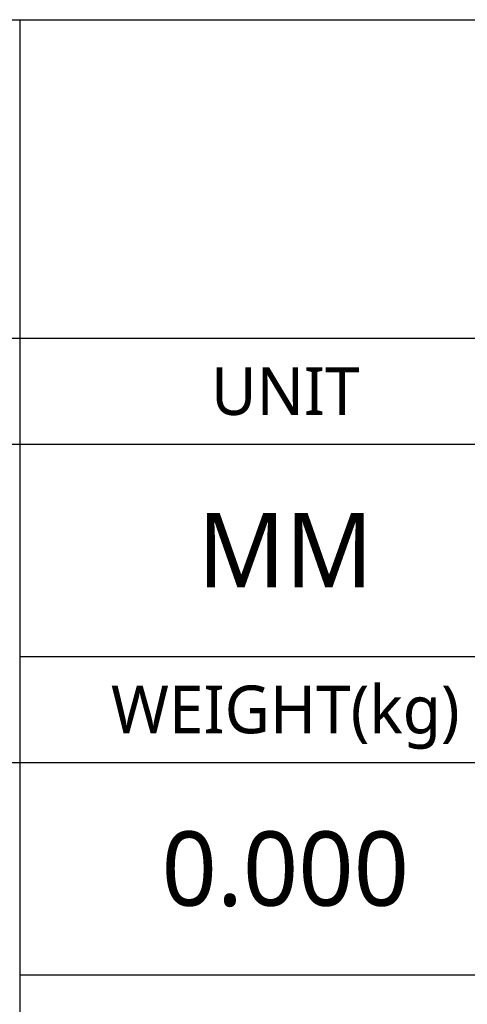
# Model space of a CAD drawing. Header units: millimetres. Extents: x 0 to 1188, y 0 to 840.
# Tile 12 of 30: x 1018 to 1052, y 98 to 172. Entities that reach past the tile are written whole.
import ezdxf

# ---------------------------------------------------------------- set-up
doc = ezdxf.new("R2010")
doc.units = ezdxf.units.MM
doc.header["$LTSCALE"] = 65.34
doc.layers.add('00_TOPRB1000WD-FORMAT', color=7, linetype='CONTINUOUS')
doc.styles.add('TEXTSTYLE_2', font='malgun.ttf')

msp = doc.modelspace()

# ---------------------------------------------------------------- linework, layer by layer
at = {"layer": '00_TOPRB1000WD-FORMAT', "color": 2, "linetype": 'Continuous'}
for p, q in [((897.999978, 171.999965), (1137.999978, 171.999965)), ((1017.999978, 171.999965), (1017.999978, 39.999965)), ((897.999978, 147.999965), (1137.999978, 147.999965)), ((897.999978, 139.999965), (1137.999978, 139.999965)), ((1017.999978, 123.999965), (1137.999978, 123.999965)), ((897.999978, 115.999965), (1137.999978, 115.999965)), ((1017.999978, 99.999965), (1137.999978, 99.999965))]:
    msp.add_line(p, q, dxfattribs=at)

# ---------------------------------------------------------------- texts
at = {"layer": '00_TOPRB1000WD-FORMAT', "color": 2, "linetype": 'Continuous', "attachment_point": 2, "line_spacing_factor": 0.9, "style": 'TEXTSTYLE_2'}
for s, insert, char_height, width in [('UNIT', (1037.999978, 145.799965), 3.6, 11.34666667), ('MM', (1037.999978, 134.799965), 5.6, 14.26962963), ('WEIGHT(kg)', (1037.999978, 121.799965), 3.6, 26.98591146), ('0.000', (1037.999978, 110.799965), 5.6, 18.87407407)]:
    msp.add_mtext(s, dxfattribs=dict(at, insert=insert, char_height=char_height, width=width))

doc.saveas('drawing.dxf')
